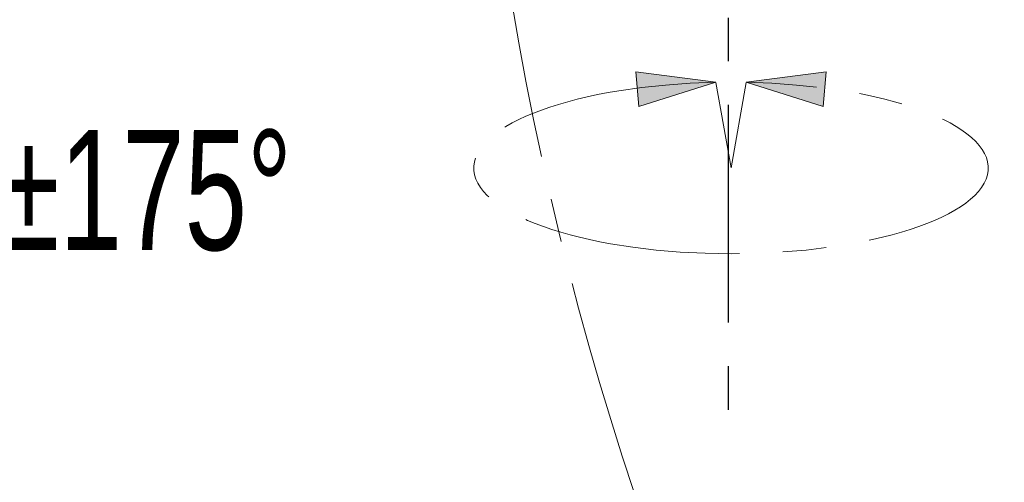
# Model space of a CAD drawing. Header units: millimetres. Extents: x 0 to 840, y 0 to 594.
# Tile 16 of 28: x 419 to 476, y 313 to 340. Entities that reach past the tile are written whole.
import ezdxf

# ---------------------------------------------------------------- set-up
doc = ezdxf.new("R2010")
doc.units = ezdxf.units.MM
doc.linetypes.add('CENTERX2', pattern=[20.32, 12.7, -2.54, 2.54, -2.54])
doc.layers.get('0').update_dxf_attribs({"lineweight": 18})
doc.layers.add('中心线层', color=6, linetype='CENTERX2', lineweight=25)
doc.layers.add('标注层', color=150, linetype='Continuous', lineweight=18)
doc.styles.add('SLDTEXTSTYLE1', font='txt', dxfattribs={"width": 0.7})

# ---------------------------------------------------------------- blocks, each defined once
blk = doc.blocks.new('块1')
at = {"linetype": 'Continuous'}
blk.add_hatch(color=7, dxfattribs=at).paths.add_polyline_path([(1094.87, 1153.97), (1089.77, 1130.97), (1099.97, 1130.97)], flags=0)
at = {"color": 7, "linetype": 'Continuous', "lineweight": 18}
for p, q in [((1094.87, 1153.97), (1089.77, 1130.97)), ((1099.97, 1130.97), (1094.87, 1153.97)), ((1089.77, 1130.97), (1099.97, 1130.97))]:
    blk.add_line(p, q, dxfattribs=at)
blk = doc.blocks.new('SW_CENTERMARKSYMBOL_6')
at = {"layer": '中心线层', "color": 0}
for p, q in [((0, 0.1), (0, 13.85)), ((-0.1, 0), (-13.85, 0)), ((0, 0), (-0.05, 0)), ((0, 0), (0, 0.05)), ((0, 0), (0, -0.05)), ((0, 0), (0.05, 0)), ((0.1, 0), (13.85, 0)), ((0, -0.1), (0, -40.627))]:
    blk.add_line(p, q, dxfattribs=at)

msp = doc.modelspace()

# ---------------------------------------------------------------- linework, layer by layer
at = {"color": 7, "linetype": 'CENTERX2', "lineweight": 18}
for p, q in [((459.595, 336.254), (460.475, 331.263)), ((460.475, 331.263), (461.355, 336.254))]:
    msp.add_line(p, q, dxfattribs=at)
msp.add_arc((631.908, 371.964), 186.8, 95, 85, dxfattribs=at)
msp.add_ellipse((460.475, 331.263), major_axis=(15, 0), ratio=0.333333, start_param=1.629504, end_param=7.795274, dxfattribs=at)

# ---------------------------------------------------------------- block references
at = {"color": 7, "linetype": 'Continuous', "xscale": 0.2, "yscale": 0.2, "zscale": 0.2}
for p, rotation in [((210.607, 534.295), 274.9965763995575), ((672.157, 97.974), 84.99315279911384)]:
    msp.add_blockref('块1', p, dxfattribs=dict(at, rotation=rotation))
at = {"layer": '中心线层'}
msp.add_blockref('SW_CENTERMARKSYMBOL_6', (460.308, 355.364), dxfattribs=at)

# ---------------------------------------------------------------- texts
at = {"layer": '标注层', "color": 7, "insert": (408.982, 333.479), "char_height": 7, "width": 13.10721, "attachment_point": 1, "style": 'SLDTEXTSTYLE1'}
msp.add_mtext('J6:%%P175%%D', dxfattribs=at)

doc.saveas('drawing.dxf')
